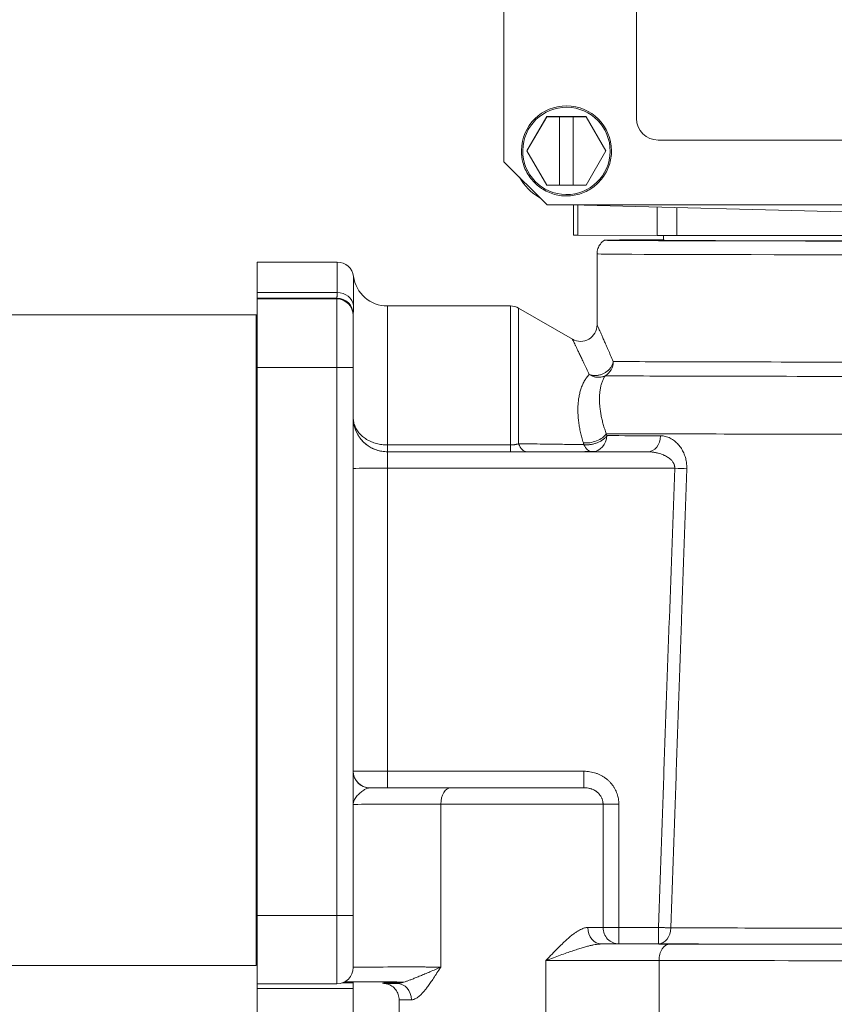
# Model space of a CAD drawing. Header units: inches. Extents: x 1 to 669, y 0 to 417.
# Tile 57 of 204: x 95.56 to 98.38, y 274.52 to 277.93. Entities that reach past the tile are written whole.
import ezdxf

# ---------------------------------------------------------------- set-up
doc = ezdxf.new("R2010")
doc.units = ezdxf.units.IN
doc.header["$LTSCALE"] = 12
doc.header["$MEASUREMENT"] = 0
doc.layers.get('0').update_dxf_attribs({"linetype": 'CONTINUOUS'})
doc.layers.add('X', color=1, linetype='CONTINUOUS')

# ---------------------------------------------------------------- blocks, each defined once
blk = doc.blocks.new('GASTRAIN')
at = {"layer": 'X', "lineweight": 0}
for p, q in [((62.4458, 298.9675), (62.4458, 290.148)), ((62.9055, 292.7789), (62.9055, 290.2975)), ((62.5941, 290.304), (62.5255, 290.1853)), ((62.5255, 290.1851), (62.5941, 290.3038)), ((62.5941, 290.304), (62.7311, 290.304)), ((62.5941, 290.3038), (62.5941, 290.304)), ((62.5941, 290.3038), (62.6388, 290.3038)), ((62.6388, 290.3039), (62.6863, 290.3039)), ((62.6388, 290.3038), (62.6388, 290.3039)), ((62.6388, 290.0665), (62.6388, 290.3038)), ((62.6863, 290.3039), (62.6863, 290.3038)), ((62.6863, 290.3038), (62.7311, 290.3038)), ((62.6863, 290.0665), (62.6863, 290.3038)), ((62.7996, 290.1853), (62.7311, 290.304)), ((62.7311, 290.3038), (62.7311, 290.304)), ((62.7311, 290.3038), (62.7996, 290.1851)), ((62.9802, 290.2227), (65.7083, 290.2227)), ((62.5064, 290.1854), (62.5064, 290.1854)), ((62.5255, 290.1853), (62.5255, 290.1851)), ((62.5941, 290.0665), (62.5255, 290.1851)), ((62.7996, 290.1851), (62.7311, 290.0665)), ((62.7996, 290.1851), (62.7996, 290.1853)), ((62.8187, 290.1854), (62.8187, 290.1854)), ((62.5953, 289.9985), (62.4458, 290.148)), ((62.6388, 290.0665), (62.5941, 290.0665)), ((62.6388, 290.0666), (62.6863, 290.0666)), ((62.7311, 290.0665), (62.6863, 290.0665)), ((62.5953, 289.9985), (66.0932, 289.9985)), ((64.3442, 289.9549), (62.6791, 289.9985)), ((62.6867, 289.8932), (62.6867, 289.9983)), ((62.7017, 289.9979), (62.7017, 289.8931)), ((62.9775, 289.9907), (62.9775, 289.8921)), ((63.0454, 289.9889), (63.0454, 289.892)), ((62.7017, 289.8931), (62.9775, 289.8921)), ((62.9989, 289.8758), (62.9989, 289.892)), ((63.0454, 289.892), (63.9547, 289.8915)), ((62.7685, 289.5822), (62.7685, 289.8284)), ((61.5915, 289.7999), (61.5915, 289.6943)), ((61.8684, 289.7999), (61.5915, 289.7999)), ((61.8684, 289.6943), (61.8684, 289.7999)), ((61.9248, 289.649), (61.9248, 289.7506)), ((61.5915, 289.6752), (61.5915, 289.6943)), ((61.8684, 289.6943), (61.5915, 289.6943)), ((61.5915, 289.6722), (61.5915, 289.6752)), ((61.8668, 289.6752), (61.5915, 289.6752)), ((61.5915, 289.6722), (61.5915, 289.4344)), ((61.5915, 289.6722), (61.8668, 289.6722)), ((61.8668, 289.6754), (61.8668, 289.6752)), ((61.8668, 289.6752), (61.8668, 289.6722)), ((61.8668, 289.4344), (61.8668, 289.6722)), ((62.0424, 289.648), (62.0424, 289.1665)), ((62.4685, 289.648), (62.0424, 289.648)), ((62.4685, 289.1665), (62.4685, 289.648)), ((62.497, 289.1707), (62.497, 289.6404)), ((62.6831, 289.5329), (62.497, 289.6404)), ((61.5872, 289.6172), (58.6399, 289.6172)), ((61.5872, 289.6172), (61.5872, 288.49)), ((61.5915, 289.617), (61.5872, 289.6172)), ((61.9237, 289.6185), (61.9237, 289.6183)), ((61.9237, 289.6183), (61.9237, 289.6153)), ((61.9237, 289.4345), (61.9237, 289.6153)), ((61.5915, 287.536), (61.5915, 289.4344)), ((61.5915, 289.4344), (61.8668, 289.4344)), ((61.8668, 289.4344), (61.8668, 287.536)), ((61.9237, 289.4345), (61.9237, 287.5361)), ((62.4685, 289.1665), (62.0424, 289.1665)), ((62.4685, 289.1665), (62.4685, 289.1429)), ((62.4685, 289.1429), (62.0424, 289.1429)), ((62.0424, 289.0855), (62.0424, 289.1426)), ((62.9442, 289.1426), (62.0424, 289.1426)), ((63.0378, 289.0855), (62.0424, 289.0855)), ((62.0424, 289.0855), (62.0424, 288.0357)), ((61.5872, 288.49), (61.5872, 287.3628)), ((62.0424, 288.0357), (62.7234, 288.0357)), ((62.0424, 287.9786), (62.0424, 288.0357)), ((62.7234, 287.9786), (62.7234, 288.0357)), ((61.9807, 287.9784), (61.9807, 287.9785)), ((62.0424, 287.9786), (62.7234, 287.9786)), ((62.2273, 287.9213), (62.2273, 287.3575)), ((62.7894, 287.9217), (62.7894, 287.4946)), ((62.8441, 287.9218), (62.8441, 287.4947)), ((61.5915, 287.536), (61.8668, 287.536)), ((61.5915, 287.536), (61.5915, 287.2992)), ((61.8668, 287.2992), (61.8668, 287.536)), ((61.9237, 287.3561), (61.9237, 287.5361)), ((62.8441, 287.4947), (62.8441, 287.4376)), ((62.9814, 287.4947), (62.8441, 287.4947)), ((62.9814, 287.4947), (62.9814, 287.4376)), ((62.9814, 287.4376), (62.8441, 287.4376)), ((62.5916, 287.0242), (62.5916, 287.3802)), ((62.9834, 287.0241), (62.9834, 287.3801)), ((61.5872, 287.3628), (55.0994, 287.3628)), ((61.9237, 287.3022), (61.885, 287.3022)), ((61.8913, 287.3047), (61.9237, 287.3047)), ((61.9237, 287.3022), (61.9237, 287.3047)), ((61.9237, 287.3022), (61.9237, 287.2834)), ((61.5915, 287.2992), (61.8668, 287.2992)), ((61.5915, 287.2834), (61.5915, 287.2992)), ((61.5915, 287.2992), (61.8668, 287.2992)), ((61.5915, 287.2834), (61.5915, 287.18)), ((61.9237, 287.2834), (61.5915, 287.2834)), ((61.9237, 287.2834), (61.9237, 287.18)), ((62.0753, 287.3007), (62.0752, 287.3007)), ((62.0826, 287.2442), (62.0826, 287.0249))]:
    blk.add_line(p, q, dxfattribs=at)
for centre, radius, start, end in [((61.8684, 289.7429), 0.057, 7.7664, 90), ((62.0424, 289.7667), 0.1187, 187.7664, 270), ((62.4685, 289.5911), 0.057, 60, 90), ((61.8668, 287.3561), 0.057, 270, 360)]:
    blk.add_arc(centre, radius, start, end, dxfattribs=at)
at = {"layer": 'X', "lineweight": 0, "extrusion": (0, 0, -1)}
for centre, major_axis, ratio, start_param, end_param in [((62.6626, 290.1854), (-0.1561, 0), 0.999998, 0.011528, 3.141593), ((62.6626, 290.1854), (-0.1561, 0), 0.999998, 0.011681, 3.141593), ((62.6626, 290.1853), (-0.1514, 0), 0.999998, 0.011681, 6.294866), ((62.9802, 290.2975), (-0.0747, 0), 0.999998, -1.570796, 0), ((62.6626, 290.1854), (-0.1561, 0), 0.999998, 0, 0.011681), ((62.6626, 290.1859), (-0.1869, 0), 0.999998, -1.056248, -0.514549), ((62.7698, 289.4556), (-0.0004, -0.057), 0.964354, -1.578717, -0.52652), ((61.8668, 289.4345), (0.057, 0), 0.002092, 0, 1.570796), ((64.3442, 289.2071), (-1.724, 0), 0.002092, -1.156865, -0.461561), ((62.0424, 289.0853), (-0.1187, 0), 0.002092, 0, 1.570796), ((63.0378, 289.0854), (0.0569, -0.002), 0.002095, -1.57087, -0.748897), ((62.0424, 288.0355), (-0.1187, 0), 0.002092, 0, 1.570796), ((61.9807, 288.0355), (-0.057, 0), 0.999998, -1.570796, 0), ((61.9807, 288.0353), (-0.057, 0), 0.999998, -1.568879, 0.000041), ((62.0424, 287.9785), (-0.0617, 0), 0.002092, 0, 1.570796), ((62.2614, 287.9214), (0.0001, 0.057), 0.59882, -1.573408, -0.002612), ((62.8441, 287.9217), (-0.057, 0), 0.002092, 0.285182, 1.570843), ((61.8668, 287.5361), (0.057, 0), 0.002092, 0, 1.570796), ((62.4433, 287.4948), (0.3607, 0), 0.002092, 0.285096, 0.618515), ((62.8441, 287.4945), (-0.057, 0), 0.002092, 0.285096, 1.570796), ((62.9814, 287.4945), (-0.0001, -0.057), 0.746422, -1.547759, -0.003144), ((64.3442, 287.4956), (-1.7688, 0), 0.002092, -1.302438, -0.728125), ((62.4433, 287.4378), (0.4177, 0), 0.002092, 0.285096, 0.618519), ((64.3442, 287.4401), (-1.8258, 0), 0.002092, -1.302438, -0.728125), ((63.0218, 287.3801), (0.0001, 0.057), 0.674675, -1.573631, -0.002834), ((64.3442, 287.4401), (-1.9601, 0), 0.002092, -1.264125, -0.830271), ((64.3442, 287.3832), (-2.0171, 0), 0.002092, -1.264125, -0.830271), ((62.1136, 287.3067), (-0.2468, 0), 0.002092, -1.414089, -0.479295), ((62.4433, 287.3057), (-0.4177, 0), 0.002092, -0.60375, 0.491606), ((62.4433, 287.3011), (-0.4177, 0), 0.002092, -0.491616, 0.537211), ((62.0751, 287.2438), (0.0002, 0.057), 0.881573, -0.000058, 1.566425), ((62.4433, 287.2442), (-0.3607, 0), 0.002092, -0.491604, 0)]:
    blk.add_ellipse(centre, major_axis=major_axis, ratio=ratio, start_param=start_param, end_param=end_param, dxfattribs=at)
at = {"layer": 'X', "lineweight": 0}
for centre, major_axis, ratio, start_param, end_param in [((62.7988, 289.8932), (-0.1121, 0), 0.002092, 0, 0.523603), ((64.3442, 289.8758), (-1.5502, 0), 0.002092, 0, 3.661556), ((64.3442, 289.8758), (-1.5502, 0), 0.002092, -0.519963, 0), ((63.0746, 289.8922), (0.1121, 0), 0.002092, -2.617989, -1.834444), ((64.3442, 289.8758), (-1.3453, 0), 0.002092, 0, 3.141593), ((64.3442, 289.8284), (-1.5757, 0), 0.002092, 0, 3.141593), ((61.8684, 289.642), (0.057, 0), 0.919424, 0.135527, 1.570715), ((61.8668, 289.6185), (0.057, 0), 0.999238, 0, 1.570796), ((61.8668, 289.6183), (0.057, 0), 0.999998, 0, 1.570796), ((61.8668, 289.6153), (0.057, 0), 0.999998, 0, 1.570796), ((62.7116, 289.5822), (0.057, 0), 0.999998, -2.094748, -0.000322), ((64.3442, 289.4565), (-1.5757, 0), 0.002092, 0.26779, 1.156865), ((64.3442, 289.407), (-1.6044, 0), 0.002092, 0.267796, 1.156863), ((62.0424, 289.2613), (-0.1187, 0), 0.999998, 0, 1.570796), ((62.7497, 289.207), (0.0545, 0.0165), 0.537691, -2.274273, -0.556354), ((62.7517, 289.2002), (-0.0002, -0.057), 0.894121, 0.004673, 1.549288), ((64.3442, 289.2004), (1.7242, 0), 0.002092, -2.677265, -2.475144), ((62.9442, 289.1996), (-0.0002, -0.057), 0.78602, 0.003388, 1.548), ((62.5255, 289.1999), (0.0001, -0.057), 0.582847, -1.033652, -0.002575), ((62.7517, 289.2002), (0.0001, -0.057), 0.612011, -0.958793, -0.002645), ((64.3442, 289.1449), (1.7811, 0), 0.002092, -2.677265, -2.475144), ((62.1136, 287.978), (-0.2467, 0), 0.002091, -2.212913, -1.001808), ((62.1136, 287.921), (-0.1898, 0), 0.002092, -2.212825, 0), ((62.7835, 287.4943), (0.0002, -0.057), 0.814739, -1.574404, -0.003632), ((62.8441, 287.4945), (0.0004, -0.057), 0.959632, -1.578235, -0.007438), ((62.74, 287.4365), (-0.4177, 0), 0.002092, -2.311322, -1.675221), ((62.74, 287.3795), (-0.3607, 0), 0.002092, -2.311322, -1.14687)]:
    blk.add_ellipse(centre, major_axis=major_axis, ratio=ratio, start_param=start_param, end_param=end_param, dxfattribs=at)
for points, knots in [([(62.8187, 290.1854), (62.8187, 290.1687), (62.816, 290.152), (62.8055, 290.1204), (62.7977, 290.1055), (62.7779, 290.0787), (62.7658, 290.067), (62.7385, 290.0479), (62.7233, 290.0405), (62.6914, 290.031), (62.6746, 290.0288), (62.6413, 290.0298), (62.6248, 290.0329), (62.5935, 290.0443), (62.5788, 290.0526), (62.5526, 290.0732), (62.5412, 290.0857), (62.5229, 290.1135), (62.516, 290.1289), (62.5082, 290.1581), (62.5064, 290.1717), (62.5064, 290.1854)], [3.141593, 3.141593, 3.141593, 3.141593, 3.461593, 3.461593, 3.781593, 3.781593, 4.101593, 4.101593, 4.421593, 4.421593, 4.741593, 4.741593, 5.061593, 5.061593, 5.381593, 5.381593, 5.701593, 5.701593, 6.021593, 6.021593, 6.283185, 6.283185, 6.283185, 6.283185]), ([(62.7685, 289.8284), (62.7685, 289.8345), (62.7696, 289.8408), (62.7735, 289.8523), (62.7764, 289.8578), (62.7839, 289.8678), (62.7887, 289.8723), (62.794, 289.8758)], [0, 0, 0, 0, 0.01852997, 0.01852997, 0.03671883, 0.03671883, 0.05609386, 0.05609386, 0.05609386, 0.05609386]), ([(61.8684, 289.6943), (61.8684, 289.6925), (61.8684, 289.6908), (61.8682, 289.6875), (61.8682, 289.686), (61.868, 289.6845), (61.868, 289.6843), (61.8679, 289.683), (61.8678, 289.6819), (61.8675, 289.6799), (61.8674, 289.679), (61.8671, 289.6775), (61.867, 289.6768), (61.8669, 289.6764), (61.8669, 289.6763), (61.8668, 289.6759), (61.8668, 289.6756), (61.8668, 289.6754)], [0.0000108, 0.0000108, 0.0000108, 0.0000108, 0.1666667, 0.1666667, 0.3333333, 0.3333333, 0.3534633, 0.3534633, 0.5, 0.5, 0.6666667, 0.6666667, 0.8333333, 0.8333333, 0.8378655, 0.8378655, 1, 1, 1, 1]), ([(62.7685, 289.5822), (62.7685, 289.5822), (62.7687, 289.5819), (62.7692, 289.5808), (62.7695, 289.58), (62.7705, 289.5778), (62.7712, 289.5764), (62.7727, 289.5731), (62.7736, 289.5711), (62.7756, 289.5667), (62.7768, 289.5641), (62.7793, 289.5585), (62.7808, 289.5554), (62.7839, 289.5486), (62.7855, 289.5448), (62.7892, 289.5368), (62.7911, 289.5324), (62.7953, 289.5231), (62.7975, 289.5181), (62.8022, 289.5074), (62.8047, 289.5018), (62.81, 289.4898), (62.8127, 289.4835), (62.8185, 289.4701), (62.8216, 289.463), (62.8247, 289.4556)], [0, 0, 0, 0, 0.0833333, 0.0833333, 0.1666667, 0.1666667, 0.25, 0.25, 0.3333333, 0.3333333, 0.4166667, 0.4166667, 0.5, 0.5, 0.5833333, 0.5833333, 0.6666667, 0.6666667, 0.75, 0.75, 0.8333333, 0.8333333, 0.9166667, 0.9166667, 0.9999714, 0.9999714, 0.9999714, 0.9999714]), ([(62.6831, 289.5329), (62.6831, 289.5329), (62.6832, 289.5326), (62.6835, 289.5321), (62.6838, 289.5315), (62.6842, 289.5307), (62.6847, 289.5296), (62.6852, 289.5286), (62.6859, 289.5272), (62.6866, 289.5256), (62.6874, 289.524), (62.6884, 289.5221), (62.6894, 289.52), (62.6905, 289.5178), (62.6917, 289.5153), (62.693, 289.5126), (62.6943, 289.5099), (62.6958, 289.5069), (62.6974, 289.5036), (62.699, 289.5003), (62.7007, 289.4967), (62.7026, 289.4928), (62.7045, 289.4889), (62.7065, 289.4847), (62.7087, 289.4802), (62.7109, 289.4757), (62.7132, 289.4709), (62.7156, 289.4657), (62.718, 289.4606), (62.7206, 289.4551), (62.7233, 289.4493), (62.7261, 289.4436), (62.7289, 289.4374), (62.7319, 289.431), (62.7349, 289.4245), (62.738, 289.4177), (62.7413, 289.4106)], [0, 0, 0, 0, 0.0833334, 0.0833334, 0.0833334, 0.1666667, 0.1666667, 0.1666667, 0.25, 0.25, 0.25, 0.3333334, 0.3333334, 0.3333334, 0.4166667, 0.4166667, 0.4166667, 0.5, 0.5, 0.5, 0.5833333, 0.5833333, 0.5833333, 0.6666667, 0.6666667, 0.6666667, 0.75, 0.75, 0.75, 0.8333333, 0.8333333, 0.8333333, 0.9166667, 0.9166667, 0.9166667, 1, 1, 1, 1]), ([(62.7413, 289.4106), (62.7429, 289.41), (62.7461, 289.4089), (62.7511, 289.4077), (62.7564, 289.407), (62.7617, 289.4067), (62.7672, 289.4069), (62.7726, 289.4076), (62.7781, 289.4088), (62.7835, 289.4104), (62.7887, 289.4124), (62.7937, 289.4149), (62.7985, 289.4177), (62.8031, 289.421), (62.8073, 289.4245), (62.8111, 289.4284), (62.8146, 289.4325), (62.8176, 289.4369), (62.8201, 289.4414), (62.8222, 289.4461), (62.8238, 289.4508), (62.8244, 289.454), (62.8247, 289.4556)], [0, 0, 0, 0, 0.05, 0.1, 0.15, 0.2, 0.25, 0.3, 0.35, 0.4, 0.45, 0.5, 0.55, 0.6, 0.65, 0.7, 0.75, 0.8, 0.85, 0.9, 0.95, 0.9999206, 0.9999206, 0.9999206, 0.9999206]), ([(62.797, 289.4061), (62.7955, 289.4054), (62.794, 289.4047), (62.7924, 289.4041), (62.7908, 289.4035), (62.7891, 289.403), (62.7874, 289.4026), (62.7857, 289.4021), (62.784, 289.4018), (62.7822, 289.4015), (62.7805, 289.4012), (62.7787, 289.401), (62.7769, 289.4009), (62.7751, 289.4008), (62.7733, 289.4007), (62.7715, 289.4008), (62.7697, 289.4009), (62.7679, 289.401), (62.7661, 289.4013), (62.7643, 289.4015), (62.7625, 289.4018), (62.7607, 289.4022), (62.759, 289.4026), (62.7572, 289.4031), (62.7555, 289.4037), (62.7538, 289.4043), (62.7521, 289.4049), (62.7505, 289.4056), (62.7489, 289.4063), (62.7473, 289.4071), (62.7458, 289.408), (62.7442, 289.4088), (62.7427, 289.4097), (62.7413, 289.4106)], [0, 0, 0, 0, 0.090909, 0.090909, 0.090909, 0.181818, 0.181818, 0.181818, 0.272727, 0.272727, 0.272727, 0.363636, 0.363636, 0.363636, 0.454545, 0.454545, 0.454545, 0.545455, 0.545455, 0.545455, 0.636364, 0.636364, 0.636364, 0.727273, 0.727273, 0.727273, 0.818182, 0.818182, 0.818182, 0.909091, 0.909091, 0.909091, 1, 1, 1, 1]), ([(61.9237, 289.2614), (61.9237, 289.2587), (61.924, 289.2533), (61.9253, 289.2453), (61.9274, 289.2375), (61.9303, 289.2298), (61.9339, 289.2224), (61.9383, 289.2153), (61.9435, 289.2085), (61.9493, 289.2022), (61.9557, 289.1962), (61.9627, 289.1907), (61.9702, 289.1858), (61.9782, 289.1813), (61.9867, 289.1774), (61.9954, 289.1741), (62.0045, 289.1713), (62.0138, 289.1692), (62.0232, 289.1677), (62.0328, 289.1667), (62.0392, 289.1665), (62.0424, 289.1665)], [0, 0, 0, 0, 0.0526316, 0.1052632, 0.1578947, 0.2105263, 0.2631579, 0.3157895, 0.3684211, 0.4210526, 0.4736842, 0.5263158, 0.5789474, 0.6315789, 0.6842105, 0.7368421, 0.7894737, 0.8421053, 0.8947368, 0.9473684, 0.9999557, 0.9999557, 0.9999557, 0.9999557]), ([(62.7232, 289.1674), (62.7248, 289.1672), (62.7264, 289.1671), (62.7281, 289.167), (62.7298, 289.1669), (62.7315, 289.1669), (62.7332, 289.1669), (62.735, 289.1669), (62.7368, 289.167), (62.7386, 289.1671), (62.7404, 289.1672), (62.7422, 289.1674), (62.744, 289.1676), (62.7459, 289.1679), (62.7477, 289.1682), (62.7496, 289.1685), (62.7514, 289.1689), (62.7533, 289.1693), (62.7551, 289.1697), (62.757, 289.1702), (62.7588, 289.1707), (62.7607, 289.1712), (62.762, 289.1716), (62.7633, 289.1721), (62.7645, 289.1725), (62.7651, 289.1727), (62.7656, 289.1729), (62.7661, 289.1731), (62.7679, 289.1737), (62.7697, 289.1744), (62.7714, 289.1751), (62.7731, 289.1759), (62.7748, 289.1767), (62.7765, 289.1775), (62.7782, 289.1783), (62.7798, 289.1792), (62.7813, 289.1801), (62.7829, 289.181), (62.7844, 289.1819), (62.7859, 289.1828), (62.7874, 289.1838), (62.7888, 289.1848), (62.7901, 289.1858), (62.7914, 289.1868), (62.7927, 289.1878), (62.7939, 289.1889), (62.7951, 289.19), (62.7962, 289.191), (62.7973, 289.1921), (62.7983, 289.1932), (62.7993, 289.1943), (62.8002, 289.1954), (62.8011, 289.1965), (62.8019, 289.1976), (62.8026, 289.1988)], [0.0000001, 0.0000001, 0.0000001, 0.0000001, 0.0588236, 0.0588236, 0.0588236, 0.1176471, 0.1176471, 0.1176471, 0.1764707, 0.1764707, 0.1764707, 0.2352942, 0.2352942, 0.2352942, 0.2941177, 0.2941177, 0.2941177, 0.3529412, 0.3529412, 0.3529412, 0.4117648, 0.4117648, 0.4117648, 0.4534734, 0.4534734, 0.4534734, 0.4705883, 0.4705883, 0.4705883, 0.5294118, 0.5294118, 0.5294118, 0.5882353, 0.5882353, 0.5882353, 0.6470589, 0.6470589, 0.6470589, 0.7058824, 0.7058824, 0.7058824, 0.7647059, 0.7647059, 0.7647059, 0.8235294, 0.8235294, 0.8235294, 0.882353, 0.882353, 0.882353, 0.9411765, 0.9411765, 0.9411765, 1, 1, 1, 1]), ([(62.7232, 289.1674), (62.718, 289.1675), (62.7127, 289.1676), (62.7074, 289.1677), (62.6908, 289.168), (62.6735, 289.1682), (62.6556, 289.1685), (62.638, 289.1688), (62.6198, 289.169), (62.6008, 289.1693), (62.5943, 289.1694), (62.5877, 289.1695), (62.581, 289.1696), (62.5547, 289.1699), (62.5266, 289.1703), (62.497, 289.1707)], [0, 0, 0, 0, 0.0810282, 0.0810282, 0.0810282, 0.3333333, 0.3333333, 0.3333333, 0.5820171, 0.5820171, 0.5820171, 0.6666666, 0.6666666, 0.6666666, 0.9999965, 0.9999965, 0.9999965, 0.9999965]), ([(62.7212, 289.1739), (62.7214, 289.1732), (62.7216, 289.1725), (62.7221, 289.171), (62.7223, 289.1703), (62.7228, 289.1689), (62.723, 289.1682), (62.7232, 289.1674)], [0.0000215, 0.0000215, 0.0000215, 0.0000215, 0.3333477, 0.3333477, 0.6666738, 0.6666738, 1, 1, 1, 1]), ([(62.0424, 289.1429), (62.0424, 289.1428), (62.0424, 289.1428), (62.0424, 289.1428), (62.0424, 289.1427), (62.0424, 289.1426), (62.0424, 289.1426)], [0, 0, 0, 0, 0.333333, 0.333333, 0.666667, 1, 1, 1, 1]), ([(62.9442, 289.1426), (62.9479, 289.1426), (62.9515, 289.1425), (62.9555, 289.1422), (62.9559, 289.1421), (62.9603, 289.1417), (62.9643, 289.1412), (62.972, 289.1399), (62.9757, 289.1391), (62.9797, 289.1381), (62.9801, 289.138), (62.9837, 289.1371), (62.9867, 289.1362), (62.9927, 289.1342), (62.9957, 289.133), (62.9995, 289.1314), (63.0006, 289.1309), (63.0032, 289.1297), (63.0047, 289.129), (63.0084, 289.127), (63.0106, 289.1257), (63.0147, 289.1232), (63.0166, 289.1219), (63.02, 289.1193), (63.0216, 289.118), (63.0244, 289.1154), (63.0257, 289.1141), (63.0281, 289.1116), (63.0291, 289.1103), (63.0301, 289.1091), (63.0301, 289.1091), (63.031, 289.1078), (63.0319, 289.1066), (63.0334, 289.1041), (63.034, 289.1029), (63.0351, 289.1006), (63.0356, 289.0994), (63.0361, 289.0979), (63.0363, 289.0975), (63.0366, 289.0964), (63.0368, 289.0957), (63.0372, 289.0939), (63.0374, 289.0928), (63.0377, 289.0908), (63.0378, 289.0897), (63.0379, 289.0876), (63.0379, 289.0866), (63.0378, 289.0855)], [0.0000016, 0.0000016, 0.0000016, 0.0000016, 0.0503389, 0.0503389, 0.0555556, 0.0555556, 0.1111111, 0.1111111, 0.1666667, 0.1666667, 0.1729573, 0.1729573, 0.2222222, 0.2222222, 0.2777778, 0.2777778, 0.3006749, 0.3006749, 0.3333333, 0.3333333, 0.3888889, 0.3888889, 0.4444444, 0.4444444, 0.5, 0.5, 0.5555556, 0.5555556, 0.610088, 0.610088, 0.6111111, 0.6111111, 0.6666667, 0.6666667, 0.7222222, 0.7222222, 0.7777778, 0.7777778, 0.7975913, 0.7975913, 0.8333333, 0.8333333, 0.8888889, 0.8888889, 0.9444444, 0.9444444, 0.9999934, 0.9999934, 0.9999934, 0.9999934]), ([(63.0378, 289.0855), (63.0317, 288.9143), (63.0255, 288.7412), (63.0193, 288.5664), (63.0192, 288.5633), (63.0191, 288.5603), (63.019, 288.5573), (63.0128, 288.3854), (63.0067, 288.2117), (63.0005, 288.0362), (63.0003, 288.0307), (63.0001, 288.0252), (62.9999, 288.0197), (62.9938, 287.8465), (62.9876, 287.6715), (62.9814, 287.4947)], [0, 0, 0, 0, 0.333333, 0.333333, 0.333333, 0.339123, 0.339123, 0.339123, 0.666667, 0.666667, 0.666667, 0.676924, 0.676924, 0.676924, 1, 1, 1, 1]), ([(63.0795, 289.084), (63.0734, 288.9121), (63.0673, 288.7386), (63.0612, 288.5636), (63.0611, 288.561), (63.061, 288.5583), (63.0609, 288.5557), (63.0549, 288.3832), (63.0488, 288.2093), (63.0427, 288.0335), (63.0425, 288.0284), (63.0423, 288.0233), (63.0422, 288.0182), (63.0361, 287.8448), (63.0301, 287.6698), (63.0239, 287.4931)], [0, 0, 0, 0, 0.333333, 0.333333, 0.333333, 0.33832, 0.33832, 0.33832, 0.666667, 0.666667, 0.666667, 0.67623, 0.67623, 0.67623, 1, 1, 1, 1]), ([(61.9237, 287.921), (61.9237, 287.9226), (61.9239, 287.9244), (61.9245, 287.9281), (61.925, 287.93), (61.9264, 287.934), (61.9273, 287.9361), (61.9295, 287.9403), (61.9309, 287.9425), (61.9341, 287.9468), (61.9359, 287.9491), (61.9398, 287.9535), (61.942, 287.9557), (61.9464, 287.9598), (61.9487, 287.9618), (61.9531, 287.9653), (61.9552, 287.9669), (61.9592, 287.9697), (61.9612, 287.971), (61.9649, 287.9732), (61.9666, 287.9741), (61.97, 287.9757), (61.9715, 287.9764), (61.9745, 287.9774), (61.9759, 287.9778), (61.9784, 287.9783), (61.9795, 287.9784), (61.9806, 287.9784)], [0, 0, 0, 0, 0.0769231, 0.0769231, 0.1538462, 0.1538462, 0.2307692, 0.2307692, 0.3076923, 0.3076923, 0.3846154, 0.3846154, 0.4615385, 0.4615385, 0.5384615, 0.5384615, 0.6153846, 0.6153846, 0.6923077, 0.6923077, 0.7692308, 0.7692308, 0.8461538, 0.8461538, 0.9230769, 0.9230769, 0.9974173, 0.9974173, 0.9974173, 0.9974173]), ([(62.7234, 287.9786), (62.7208, 287.9786), (62.718, 287.9786), (62.7119, 287.9786), (62.7054, 287.9786), (62.6945, 287.9785), (62.6824, 287.9785), (62.6692, 287.9785), (62.655, 287.9784), (62.6399, 287.9784), (62.6238, 287.9784), (62.607, 287.9783), (62.5894, 287.9783), (62.5711, 287.9783), (62.5523, 287.9783), (62.5329, 287.9783), (62.5132, 287.9783), (62.4931, 287.9783), (62.4728, 287.9782), (62.4524, 287.9782), (62.4319, 287.9782), (62.4115, 287.9782), (62.3913, 287.9783), (62.3713, 287.9783), (62.3515, 287.9783), (62.3322, 287.9783), (62.3134, 287.9783), (62.2953, 287.9783), (62.2778, 287.9783), (62.2668, 287.9784), (62.2614, 287.9784)], [0.0000012, 0.0000012, 0.0000012, 0.0000012, 0.037037, 0.037037, 0.0740741, 0.1111111, 0.1481481, 0.1851852, 0.2222222, 0.2592593, 0.2962963, 0.3333333, 0.3703704, 0.4074074, 0.4444444, 0.4814815, 0.5185185, 0.5555556, 0.5925926, 0.6296296, 0.6666667, 0.7037037, 0.7407407, 0.7777778, 0.8148148, 0.8518519, 0.8888889, 0.9259259, 0.962963, 1, 1, 1, 1]), ([(62.7234, 287.9786), (62.7255, 287.9786), (62.7277, 287.9786), (62.7302, 287.9784), (62.7307, 287.9783), (62.7337, 287.9781), (62.7361, 287.9777), (62.7409, 287.9768), (62.7431, 287.9763), (62.7466, 287.9753), (62.7478, 287.9749), (62.7499, 287.9742), (62.7508, 287.9739), (62.7538, 287.9727), (62.7557, 287.9718), (62.7595, 287.9699), (62.7613, 287.9689), (62.7638, 287.9673), (62.7645, 287.9669), (62.7662, 287.9657), (62.7671, 287.965), (62.7696, 287.9631), (62.771, 287.9618), (62.7738, 287.9592), (62.7752, 287.9578), (62.7768, 287.9558), (62.7773, 287.9553), (62.7784, 287.9538), (62.7791, 287.9529), (62.7809, 287.9504), (62.7818, 287.9488), (62.7836, 287.9456), (62.7844, 287.944), (62.7854, 287.9418), (62.7856, 287.9412), (62.7862, 287.9396), (62.7866, 287.9385), (62.7875, 287.9356), (62.788, 287.9339), (62.7887, 287.9305), (62.789, 287.9287), (62.7892, 287.9264), (62.7892, 287.9258), (62.7894, 287.924), (62.7894, 287.9229), (62.7894, 287.9217)], [0, 0, 0, 0, 0.050708, 0.050708, 0.0625, 0.0625, 0.125, 0.125, 0.1875, 0.1875, 0.222488, 0.222488, 0.25, 0.25, 0.3125, 0.3125, 0.375, 0.375, 0.401621, 0.401621, 0.4375, 0.4375, 0.5, 0.5, 0.5625, 0.5625, 0.584957, 0.584957, 0.625, 0.625, 0.6875, 0.6875, 0.75, 0.75, 0.770921, 0.770921, 0.8125, 0.8125, 0.875, 0.875, 0.9375, 0.9375, 0.958687, 0.958687, 1, 1, 1, 1]), ([(62.7894, 287.9217), (62.7872, 287.9217), (62.7848, 287.9217), (62.7822, 287.9217), (62.7795, 287.9217), (62.7767, 287.9216), (62.7735, 287.9216), (62.7704, 287.9216), (62.7671, 287.9216), (62.7636, 287.9216), (62.76, 287.9216), (62.7562, 287.9216), (62.7522, 287.9215), (62.7483, 287.9215), (62.7441, 287.9215), (62.7397, 287.9215), (62.7353, 287.9215), (62.7306, 287.9215), (62.7258, 287.9215), (62.6717, 287.9213), (62.5915, 287.9212), (62.5062, 287.9212), (62.434, 287.9212), (62.3589, 287.9212), (62.291, 287.9212), (62.2684, 287.9213), (62.2469, 287.9213), (62.2273, 287.9213)], [0, 0, 0, 0, 0.0333333, 0.0333333, 0.0333333, 0.0666667, 0.0666667, 0.0666667, 0.1, 0.1, 0.1, 0.1333333, 0.1333333, 0.1333333, 0.1666667, 0.1666667, 0.1666667, 0.2, 0.2, 0.2, 0.5761425, 0.5761425, 0.5761425, 0.8942165, 0.8942165, 0.8942165, 1, 1, 1, 1]), ([(62.9814, 287.4947), (62.9832, 287.4946), (62.985, 287.4945), (62.9868, 287.4945), (62.9885, 287.4944), (62.9903, 287.4944), (62.9921, 287.4943), (62.9938, 287.4942), (62.9956, 287.4942), (62.9973, 287.4941), (62.999, 287.494), (63.0007, 287.494), (63.0024, 287.4939), (63.0041, 287.4938), (63.0057, 287.4938), (63.0073, 287.4937), (63.0089, 287.4937), (63.0104, 287.4936), (63.0119, 287.4936), (63.0134, 287.4935), (63.0148, 287.4935), (63.0162, 287.4934), (63.0176, 287.4934), (63.019, 287.4933), (63.0203, 287.4933), (63.0215, 287.4932), (63.0228, 287.4932), (63.0239, 287.4931)], [0, 0, 0, 0, 0.111111, 0.111111, 0.111111, 0.222222, 0.222222, 0.222222, 0.333333, 0.333333, 0.333333, 0.444444, 0.444444, 0.444444, 0.555556, 0.555556, 0.555556, 0.666667, 0.666667, 0.666667, 0.777778, 0.777778, 0.777778, 0.888889, 0.888889, 0.888889, 1, 1, 1, 1]), ([(62.7835, 287.4373), (62.7811, 287.4373), (62.776, 287.4371), (62.767, 287.4361), (62.7568, 287.4344), (62.7451, 287.4318), (62.732, 287.4284), (62.7173, 287.4242), (62.701, 287.4191), (62.683, 287.4131), (62.6632, 287.4063), (62.6415, 287.3986), (62.6179, 287.3899), (62.6006, 287.3835), (62.5916, 287.3802)], [0.0000191, 0.0000191, 0.0000191, 0.0000191, 0.0833333, 0.1666667, 0.25, 0.3333333, 0.4166667, 0.5, 0.5833333, 0.6666667, 0.75, 0.8333333, 0.9166667, 1, 1, 1, 1]), ([(61.9237, 287.3572), (61.9237, 287.3573), (61.9514, 287.3574), (61.9961, 287.3575), (62.0345, 287.3575), (62.0853, 287.3576), (62.134, 287.3576), (62.1388, 287.3576), (62.1436, 287.3576), (62.1484, 287.3576), (62.1531, 287.3576), (62.1578, 287.3576), (62.1625, 287.3576), (62.1671, 287.3576), (62.1718, 287.3576), (62.1763, 287.3575), (62.1809, 287.3575), (62.1854, 287.3575), (62.1898, 287.3575), (62.1942, 287.3575), (62.1986, 287.3575), (62.2028, 287.3575), (62.2071, 287.3575), (62.2113, 287.3575), (62.2153, 287.3575), (62.2194, 287.3575), (62.2234, 287.3575), (62.2273, 287.3575)], [0, 0, 0, 0, 0.4083261, 0.4083261, 0.4083261, 0.7586207, 0.7586207, 0.7586207, 0.7931034, 0.7931034, 0.7931034, 0.8275862, 0.8275862, 0.8275862, 0.862069, 0.862069, 0.862069, 0.8965517, 0.8965517, 0.8965517, 0.9310345, 0.9310345, 0.9310345, 0.9655172, 0.9655172, 0.9655172, 1, 1, 1, 1]), ([(62.2273, 287.3575), (62.2211, 287.3547), (62.2149, 287.3519), (62.2023, 287.3463), (62.1959, 287.3435), (62.1836, 287.3382), (62.1778, 287.3357), (62.1666, 287.331), (62.1614, 287.3288), (62.1513, 287.3247), (62.1466, 287.3227), (62.1375, 287.3191), (62.1333, 287.3174), (62.1252, 287.3143), (62.1215, 287.3128), (62.1144, 287.3102), (62.1111, 287.309), (62.1048, 287.3069), (62.1019, 287.306), (62.0965, 287.3044), (62.094, 287.3037), (62.0894, 287.3025), (62.0872, 287.3021), (62.0833, 287.3014), (62.0814, 287.3011), (62.078, 287.3008), (62.0765, 287.3007), (62.0751, 287.3007)], [0, 0, 0, 0, 0.076923, 0.076923, 0.153846, 0.153846, 0.230769, 0.230769, 0.307692, 0.307692, 0.384615, 0.384615, 0.461538, 0.461538, 0.538462, 0.538462, 0.615385, 0.615385, 0.692308, 0.692308, 0.769231, 0.769231, 0.846154, 0.846154, 0.923077, 0.923077, 1, 1, 1, 1]), ([(62.2273, 287.3575), (62.2226, 287.3502), (62.2181, 287.3433), (62.214, 287.3369), (62.2098, 287.3304), (62.2059, 287.3244), (62.2022, 287.3188), (62.1986, 287.3132), (62.1951, 287.308), (62.1918, 287.3033), (62.1885, 287.2985), (62.1854, 287.2942), (62.1824, 287.2902), (62.1795, 287.2863), (62.1767, 287.2827), (62.1741, 287.2795), (62.1714, 287.2762), (62.1689, 287.2733), (62.1666, 287.2706), (62.1642, 287.268), (62.1619, 287.2656), (62.1598, 287.2635), (62.1576, 287.2614), (62.1556, 287.2595), (62.1536, 287.2577), (62.1517, 287.256), (62.1498, 287.2545), (62.1479, 287.2532), (62.1461, 287.2518), (62.1444, 287.2506), (62.1427, 287.2496), (62.141, 287.2486), (62.1394, 287.2477), (62.1378, 287.247), (62.1363, 287.2463), (62.1348, 287.2457), (62.1334, 287.2452), (62.1319, 287.2447), (62.1305, 287.2444), (62.1292, 287.2442), (62.1278, 287.2439), (62.1265, 287.2438), (62.1253, 287.2438)], [0, 0, 0, 0, 0.0714286, 0.0714286, 0.0714286, 0.1428571, 0.1428571, 0.1428571, 0.2142857, 0.2142857, 0.2142857, 0.2857143, 0.2857143, 0.2857143, 0.3571429, 0.3571429, 0.3571429, 0.4285714, 0.4285714, 0.4285714, 0.5, 0.5, 0.5, 0.5714286, 0.5714286, 0.5714286, 0.6428571, 0.6428571, 0.6428571, 0.7142857, 0.7142857, 0.7142857, 0.7857143, 0.7857143, 0.7857143, 0.8571429, 0.8571429, 0.8571429, 0.9285714, 0.9285714, 0.9285714, 1, 1, 1, 1]), ([(62.0487, 287.3009), (62.0464, 287.3019), (62.0441, 287.3027), (62.0405, 287.3037), (62.0393, 287.3041), (62.0367, 287.3046), (62.0353, 287.3049), (62.0335, 287.3052), (62.0329, 287.3053), (62.0317, 287.3054), (62.0311, 287.3055), (62.0302, 287.3055), (62.0298, 287.3056), (62.0291, 287.3056), (62.0288, 287.3056), (62.0284, 287.3056), (62.0283, 287.3056), (62.0283, 287.3056)], [0.06546424, 0.06546424, 0.06546424, 0.06546424, 0.07287227, 0.07287227, 0.07670135, 0.07670135, 0.08122537, 0.08122537, 0.08354747, 0.08354747, 0.08675144, 0.08675144, 0.09023113, 0.09023113, 0.0959368, 0.0959368, 0.104471, 0.104471, 0.104471, 0.104471]), ([(62.0826, 287.2442), (62.0826, 287.2503), (62.0815, 287.2566), (62.0776, 287.2681), (62.0747, 287.2736), (62.0675, 287.2833), (62.063, 287.2876), (62.0531, 287.2945), (62.0474, 287.2971), (62.0405, 287.2992), (62.0393, 287.2995), (62.0367, 287.3001), (62.0353, 287.3003), (62.0335, 287.3006), (62.0329, 287.3007), (62.0317, 287.3008), (62.0311, 287.3009), (62.0302, 287.3009), (62.0298, 287.301), (62.0291, 287.301), (62.0288, 287.301), (62.0284, 287.3011), (62.0283, 287.3011), (62.0283, 287.3011)], [0, 0, 0, 0, 0.0184741, 0.0184741, 0.0366131, 0.0366131, 0.0547616, 0.0547616, 0.0728723, 0.0728723, 0.0767013, 0.0767013, 0.0812254, 0.0812254, 0.0835475, 0.0835475, 0.0867514, 0.0867514, 0.0902311, 0.0902311, 0.0959368, 0.0959368, 0.104471, 0.104471, 0.104471, 0.104471])]:
    blk.add_open_spline(points, degree=3, knots=knots, dxfattribs=at)
for points in [[(61.9248, 289.649), (61.9248, 289.6461), (61.9248, 289.6406), (61.9245, 289.6334), (61.9242, 289.6273), (61.9238, 289.6222), (61.9237, 289.6196), (61.9237, 289.6185)], [(62.6831, 289.5329), (62.6831, 289.5329), (62.6831, 289.5329), (62.6831, 289.5329)], [(62.7413, 289.4106), (62.7381, 289.4071), (62.7321, 289.3997), (62.7243, 289.3875), (62.7178, 289.3743), (62.7125, 289.3603), (62.7083, 289.3454), (62.7053, 289.3299), (62.7032, 289.3139), (62.7022, 289.2973), (62.7022, 289.2803), (62.7031, 289.263), (62.705, 289.2454), (62.7077, 289.2277), (62.7113, 289.2098), (62.7158, 289.1919), (62.7193, 289.1799), (62.7212, 289.1739)], [(62.797, 289.4061), (62.7948, 289.4029), (62.7907, 289.3959), (62.7858, 289.3844), (62.782, 289.3721), (62.7793, 289.359), (62.7776, 289.3452), (62.7768, 289.3308), (62.777, 289.316), (62.778, 289.3007), (62.7799, 289.2852), (62.7825, 289.2694), (62.786, 289.2535), (62.7901, 289.2375), (62.795, 289.2215), (62.7987, 289.2108), (62.8006, 289.2055)], [(62.0424, 289.1429), (62.0392, 289.1429), (62.0328, 289.1431), (62.0233, 289.1443), (62.0138, 289.1462), (62.0046, 289.1489), (61.9955, 289.1524), (61.9867, 289.1566), (61.9783, 289.1615), (61.9703, 289.1671), (61.9628, 289.1733), (61.9558, 289.1802), (61.9493, 289.1876), (61.9435, 289.1956), (61.9384, 289.2041), (61.9339, 289.213), (61.9303, 289.2222), (61.9274, 289.2318), (61.9253, 289.2415), (61.924, 289.2514), (61.9237, 289.2581), (61.9237, 289.2614)], [(62.8006, 289.2055), (62.8013, 289.2033), (62.8019, 289.201), (62.8026, 289.1988)], [(62.989, 289.1982), (62.9918, 289.1981), (62.9973, 289.1978), (63.0057, 289.1962), (63.014, 289.1936), (63.0221, 289.19), (63.0299, 289.1856), (63.0372, 289.1803), (63.044, 289.1744), (63.0503, 289.168), (63.0559, 289.1611), (63.0609, 289.1538), (63.0653, 289.1463), (63.0691, 289.1387), (63.0722, 289.1309), (63.0748, 289.123), (63.0768, 289.1151), (63.0782, 289.1072), (63.0791, 289.0994), (63.0796, 289.0916), (63.0796, 289.0865), (63.0795, 289.084)], [(62.0424, 289.1665), (62.0424, 289.1651), (62.0424, 289.1623), (62.0424, 289.1584), (62.0424, 289.1549), (62.0424, 289.1518), (62.0424, 289.1491), (62.0424, 289.1468), (62.0424, 289.1451), (62.0424, 289.1438), (62.0424, 289.143), (62.0424, 289.1429), (62.0424, 289.1429)], [(62.497, 289.1707), (62.4958, 289.1703), (62.4934, 289.1696), (62.4897, 289.1687), (62.4861, 289.168), (62.4825, 289.1674), (62.4789, 289.167), (62.4754, 289.1667), (62.4719, 289.1666), (62.4696, 289.1665), (62.4685, 289.1665)], [(62.5255, 289.1429), (62.523, 289.1429), (62.518, 289.1429), (62.51, 289.1429), (62.5018, 289.1429), (62.4935, 289.1429), (62.485, 289.1429), (62.4767, 289.1429), (62.4712, 289.1429), (62.4685, 289.1429)], [(62.7517, 289.1432), (62.7295, 289.1432), (62.6831, 289.1431), (62.6079, 289.143), (62.5536, 289.1429), (62.5255, 289.1429)], [(62.7234, 288.0357), (62.7269, 288.0357), (62.7338, 288.0354), (62.7441, 288.0342), (62.7543, 288.0322), (62.7642, 288.0293), (62.7737, 288.0257), (62.7828, 288.0214), (62.7914, 288.0164), (62.7995, 288.0108), (62.8069, 288.0046), (62.8138, 287.9979), (62.82, 287.9907), (62.8256, 287.983), (62.8305, 287.9749), (62.8347, 287.9665), (62.8381, 287.9578), (62.8408, 287.9489), (62.8427, 287.9399), (62.8438, 287.9308), (62.8441, 287.9248), (62.8441, 287.9218)], [(62.7371, 287.4943), (62.7353, 287.4943), (62.7315, 287.4941), (62.7255, 287.4928), (62.719, 287.4907), (62.7118, 287.4877), (62.7039, 287.4834), (62.6951, 287.4779), (62.6853, 287.4708), (62.6743, 287.462), (62.6619, 287.451), (62.6477, 287.4376), (62.6317, 287.4216), (62.6134, 287.4027), (62.5992, 287.388), (62.5916, 287.3802)]]:
    blk.add_open_spline(points, degree=3, dxfattribs=at)

msp = doc.modelspace()

# ---------------------------------------------------------------- block references
msp.add_blockref('GASTRAIN', (34.78985, -12.70915))

doc.saveas('drawing.dxf')
